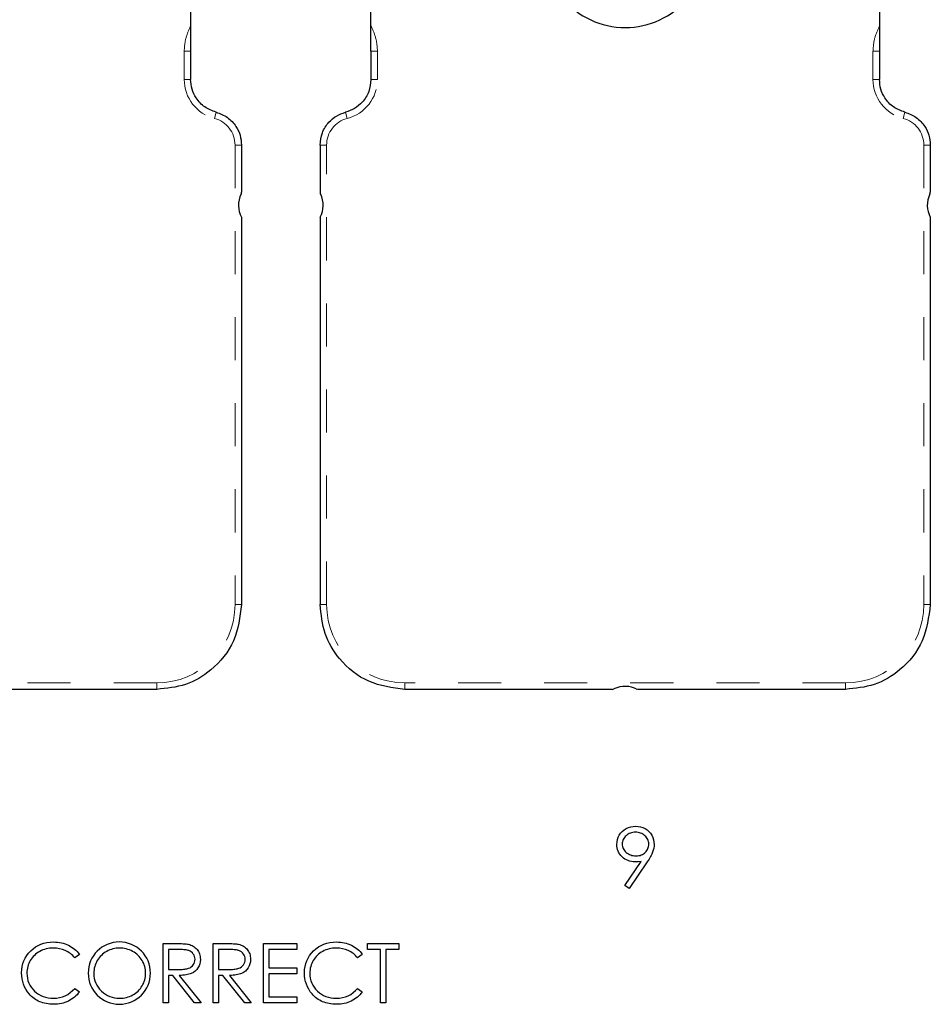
# Model space of a CAD drawing. Header units: inches. Extents: x 1687 to 2505, y -239 to -56.
# Tile 181 of 256: x 1842.85 to 1844.97, y -80.89 to -78.6. Entities that reach past the tile are written whole.
import ezdxf

# ---------------------------------------------------------------- set-up
doc = ezdxf.new("R2010")
doc.units = ezdxf.units.IN
doc.header["$LTSCALE"] = 0.5
doc.header["$MEASUREMENT"] = 0
doc.linetypes.add('HIDDEN', pattern=[0.225, 0.15, -0.075])
doc.layers.add('APP-M-S', color=30, linetype='Continuous')

msp = doc.modelspace()

# ---------------------------------------------------------------- linework, layer by layer
at = {"color": 7, "linetype": 'Continuous'}
for p, q in [((1844.25453, -80.48884), (1844.25884, -80.48528)), ((1844.25884, -80.48528), (1844.26372, -80.48219)), ((1844.26372, -80.48219), (1844.26899, -80.4797)), ((1844.26899, -80.4797), (1844.27446, -80.47791)), ((1844.27446, -80.47791), (1844.28012, -80.47686)), ((1844.28012, -80.47686), (1844.28594, -80.4765)), ((1844.28594, -80.4765), (1844.29166, -80.47686)), ((1844.29166, -80.47686), (1844.29715, -80.47788)), ((1844.29715, -80.47788), (1844.30242, -80.47962)), ((1844.30242, -80.47962), (1844.30747, -80.48205)), ((1844.30747, -80.48205), (1844.31217, -80.48511)), ((1844.31217, -80.48511), (1844.31631, -80.4887)), ((1844.24244, -80.51294), (1844.24349, -80.50747)), ((1844.24349, -80.50747), (1844.24526, -80.50228)), ((1844.24526, -80.50228), (1844.24771, -80.4974)), ((1844.24771, -80.4974), (1844.25083, -80.49287)), ((1844.25083, -80.49287), (1844.25453, -80.48884)), ((1844.25572, -80.50998), (1844.255, -80.51255)), ((1844.25671, -80.5075), (1844.25572, -80.50998)), ((1844.25798, -80.50515), (1844.25671, -80.5075)), ((1844.25953, -80.50289), (1844.25798, -80.50515)), ((1844.26135, -80.50071), (1844.25953, -80.50289)), ((1844.26347, -80.49866), (1844.26135, -80.50071)), ((1844.26579, -80.49679), (1844.26347, -80.49866)), ((1844.26822, -80.49516), (1844.26579, -80.49679)), ((1844.27079, -80.49378), (1844.26822, -80.49516)), ((1844.27347, -80.49265), (1844.27079, -80.49378)), ((1844.27625, -80.49176), (1844.27347, -80.49265)), ((1844.27915, -80.49113), (1844.27625, -80.49176)), ((1844.28216, -80.49077), (1844.27915, -80.49113)), ((1844.28531, -80.49063), (1844.28216, -80.49077)), ((1844.28848, -80.49077), (1844.28531, -80.49063)), ((1844.29152, -80.49113), (1844.28848, -80.49077)), ((1844.29444, -80.49176), (1844.29152, -80.49113)), ((1844.29723, -80.49265), (1844.29444, -80.49176)), ((1844.29991, -80.49378), (1844.29723, -80.49265)), ((1844.30248, -80.49516), (1844.29991, -80.49378)), ((1844.30491, -80.49679), (1844.30248, -80.49516)), ((1844.30722, -80.49866), (1844.30491, -80.49679)), ((1844.30935, -80.50071), (1844.30722, -80.49866)), ((1844.3112, -80.50289), (1844.30935, -80.50071)), ((1844.31274, -80.50515), (1844.3112, -80.50289)), ((1844.31401, -80.5075), (1844.31274, -80.50515)), ((1844.31501, -80.50998), (1844.31401, -80.5075)), ((1844.31573, -80.51255), (1844.31501, -80.50998)), ((1844.31631, -80.4887), (1844.31992, -80.49287)), ((1844.31992, -80.49287), (1844.32301, -80.49759)), ((1844.32301, -80.49759), (1844.32547, -80.50264)), ((1844.32547, -80.50264), (1844.32724, -80.50788)), ((1844.32724, -80.50788), (1844.32829, -80.51327)), ((1844.24208, -80.5187), (1844.24244, -80.51294)), ((1844.24227, -80.52293), (1844.24208, -80.5187)), ((1844.24285, -80.52699), (1844.24227, -80.52293)), ((1844.24382, -80.53088), (1844.24285, -80.52699)), ((1844.24514, -80.53458), (1844.24382, -80.53088)), ((1844.25458, -80.51523), (1844.25445, -80.51801)), ((1844.25445, -80.51801), (1844.25458, -80.5208)), ((1844.255, -80.51255), (1844.25458, -80.51523)), ((1844.25458, -80.5208), (1844.25503, -80.52348)), ((1844.25503, -80.52348), (1844.25577, -80.52605)), ((1844.25577, -80.52605), (1844.25679, -80.52853)), ((1844.25679, -80.52853), (1844.25812, -80.53091)), ((1844.25812, -80.53091), (1844.25975, -80.53317)), ((1844.25975, -80.53317), (1844.26165, -80.53532)), ((1844.31004, -80.53532), (1844.3117, -80.53317)), ((1844.3117, -80.53317), (1844.3131, -80.53091)), ((1844.3131, -80.53091), (1844.31424, -80.52853)), ((1844.31424, -80.52853), (1844.31515, -80.52605)), ((1844.31515, -80.52605), (1844.31578, -80.52348)), ((1844.31614, -80.51523), (1844.31573, -80.51255)), ((1844.31578, -80.52348), (1844.31614, -80.5208)), ((1844.31628, -80.51801), (1844.31614, -80.51523)), ((1844.31614, -80.5208), (1844.31628, -80.51801)), ((1844.32668, -80.53215), (1844.32517, -80.53678)), ((1844.32779, -80.52759), (1844.32668, -80.53215)), ((1844.32842, -80.52318), (1844.32779, -80.52759)), ((1844.32829, -80.51327), (1844.32864, -80.51884)), ((1844.32864, -80.51884), (1844.32842, -80.52318)), ((1844.24688, -80.53814), (1844.24514, -80.53458)), ((1844.24898, -80.5415), (1844.24688, -80.53814)), ((1844.25149, -80.54471), (1844.24898, -80.5415)), ((1844.25436, -80.54774), (1844.25149, -80.54471)), ((1844.25751, -80.5505), (1844.25436, -80.54774)), ((1844.26085, -80.55291), (1844.25751, -80.5505)), ((1844.26433, -80.55492), (1844.26085, -80.55291)), ((1844.26165, -80.53532), (1844.26386, -80.53739)), ((1844.26386, -80.53739), (1844.26626, -80.53927)), ((1844.268, -80.55658), (1844.26433, -80.55492)), ((1844.26626, -80.53927), (1844.2688, -80.5409)), ((1844.2688, -80.5409), (1844.27148, -80.54228)), ((1844.27148, -80.54228), (1844.27424, -80.54338)), ((1844.27424, -80.54338), (1844.27714, -80.54427)), ((1844.27714, -80.54427), (1844.28017, -80.5449)), ((1844.28017, -80.5449), (1844.28332, -80.54526)), ((1844.28332, -80.54526), (1844.28658, -80.5454)), ((1844.28658, -80.5454), (1844.28986, -80.54526)), ((1844.28986, -80.54526), (1844.29295, -80.5449)), ((1844.29295, -80.5449), (1844.29591, -80.54427)), ((1844.29591, -80.54427), (1844.29867, -80.54338)), ((1844.29867, -80.54338), (1844.30129, -80.54228)), ((1844.30129, -80.54228), (1844.30375, -80.5409)), ((1844.30375, -80.5409), (1844.30601, -80.53927)), ((1844.30601, -80.53927), (1844.30814, -80.53739)), ((1844.30814, -80.53739), (1844.31004, -80.53532)), ((1844.31493, -80.55608), (1844.31277, -80.55931)), ((1844.31691, -80.55296), (1844.31493, -80.55608)), ((1844.31871, -80.54998), (1844.31691, -80.55296)), ((1844.32034, -80.54708), (1844.31871, -80.54998)), ((1844.3218, -80.54435), (1844.32034, -80.54708)), ((1844.3231, -80.5417), (1844.3218, -80.54435)), ((1844.32423, -80.53919), (1844.3231, -80.5417)), ((1844.32517, -80.53678), (1844.32423, -80.53919)), ((1844.26046, -80.61449), (1844.29878, -80.55848)), ((1844.27181, -80.55787), (1844.268, -80.55658)), ((1844.31277, -80.55931), (1844.27035, -80.62136)), ((1844.27581, -80.55878), (1844.27181, -80.55787)), ((1844.27995, -80.55934), (1844.27581, -80.55878)), ((1844.28429, -80.55953), (1844.27995, -80.55934)), ((1844.29144, -80.55925), (1844.28429, -80.55953)), ((1844.29878, -80.55848), (1844.29144, -80.55925)), ((1844.27035, -80.62136), (1844.26046, -80.61449)), ((1842.88052, -80.7662), (1842.88598, -80.76134)), ((1842.88598, -80.76134), (1842.89175, -80.75715)), ((1842.89175, -80.75715), (1842.89788, -80.75362)), ((1842.89788, -80.75362), (1842.90434, -80.75069)), ((1842.90434, -80.75069), (1842.91113, -80.74843)), ((1842.91113, -80.74843), (1842.91825, -80.74683)), ((1842.91662, -80.76162), (1842.91276, -80.76273)), ((1842.92051, -80.76077), (1842.91662, -80.76162)), ((1842.91825, -80.74683), (1842.92573, -80.74586)), ((1842.92452, -80.76016), (1842.92051, -80.76077)), ((1842.9286, -80.75977), (1842.92452, -80.76016)), ((1842.92573, -80.74586), (1842.93352, -80.74553)), ((1842.93274, -80.75966), (1842.9286, -80.75977)), ((1842.94025, -80.76002), (1842.93274, -80.75966)), ((1842.93352, -80.74553), (1842.93826, -80.74564)), ((1842.93826, -80.74564), (1842.9429, -80.746)), ((1842.94743, -80.76112), (1842.94025, -80.76002)), ((1842.9429, -80.746), (1842.9474, -80.7466)), ((1842.9474, -80.7466), (1842.95179, -80.74743)), ((1842.9543, -80.76295), (1842.94743, -80.76112)), ((1842.95179, -80.74743), (1842.95607, -80.74848)), ((1842.95607, -80.74848), (1842.96024, -80.74981)), ((1842.96024, -80.74981), (1842.96429, -80.75135)), ((1842.96429, -80.75135), (1842.96821, -80.75312)), ((1842.96821, -80.75312), (1842.97199, -80.75511)), ((1842.97199, -80.75511), (1842.97561, -80.75729)), ((1842.97561, -80.75729), (1842.97906, -80.75966)), ((1842.97906, -80.75966), (1842.98232, -80.7622)), ((1842.98232, -80.7622), (1842.98541, -80.76496)), ((1843.07164, -80.76162), (1843.06794, -80.76275)), ((1843.0754, -80.76077), (1843.07164, -80.76162)), ((1843.07921, -80.76016), (1843.0754, -80.76077)), ((1843.08307, -80.75977), (1843.07921, -80.76016)), ((1843.087, -80.75966), (1843.08307, -80.75977)), ((1843.09096, -80.75977), (1843.08699, -80.75966)), ((1843.09488, -80.76016), (1843.09096, -80.75977)), ((1843.09875, -80.76077), (1843.09488, -80.76016)), ((1843.10259, -80.76162), (1843.09875, -80.76077)), ((1843.10634, -80.76275), (1843.10259, -80.76162)), ((1843.18796, -80.88686), (1843.18796, -80.74906)), ((1843.18797, -80.74906), (1843.21554, -80.74906)), ((1843.21554, -80.74906), (1843.22106, -80.74909)), ((1843.22106, -80.74909), (1843.22614, -80.74917)), ((1843.22614, -80.74917), (1843.23072, -80.74934)), ((1843.23072, -80.74934), (1843.23486, -80.74953)), ((1843.23486, -80.74953), (1843.23853, -80.74981)), ((1843.23853, -80.74981), (1843.24173, -80.75011)), ((1843.24173, -80.75011), (1843.24449, -80.7505)), ((1843.24449, -80.7505), (1843.24676, -80.75094)), ((1843.24676, -80.75094), (1843.24977, -80.75174)), ((1843.24977, -80.75174), (1843.25264, -80.75276)), ((1843.25264, -80.75276), (1843.25537, -80.75397)), ((1843.25537, -80.75397), (1843.25794, -80.75538)), ((1843.25794, -80.75538), (1843.26037, -80.75701)), ((1843.26037, -80.75701), (1843.26266, -80.75883)), ((1843.26266, -80.75883), (1843.26481, -80.76085)), ((1843.26481, -80.76085), (1843.2668, -80.76308)), ((1843.30456, -80.88686), (1843.30456, -80.74906)), ((1843.30457, -80.74906), (1843.33213, -80.74906)), ((1843.33213, -80.74906), (1843.33765, -80.74909)), ((1843.33765, -80.74909), (1843.34273, -80.74917)), ((1843.34273, -80.74917), (1843.34732, -80.74934)), ((1843.34732, -80.74934), (1843.35146, -80.74953)), ((1843.35146, -80.74953), (1843.35513, -80.74981)), ((1843.35513, -80.74981), (1843.35833, -80.75011)), ((1843.35833, -80.75011), (1843.36109, -80.7505)), ((1843.36109, -80.7505), (1843.36335, -80.75094)), ((1843.36335, -80.75094), (1843.36636, -80.75174)), ((1843.36636, -80.75174), (1843.36923, -80.75276)), ((1843.36923, -80.75276), (1843.37196, -80.75397)), ((1843.37196, -80.75397), (1843.37453, -80.75538)), ((1843.37453, -80.75538), (1843.37696, -80.75701)), ((1843.37696, -80.75701), (1843.37925, -80.75883)), ((1843.37925, -80.75883), (1843.38141, -80.76085)), ((1843.38141, -80.76085), (1843.38339, -80.76308)), ((1843.42115, -80.88686), (1843.42115, -80.74906)), ((1843.42116, -80.74906), (1843.49888, -80.74906)), ((1843.49888, -80.74906), (1843.49888, -80.76319)), ((1843.53769, -80.7662), (1843.54316, -80.76134)), ((1843.54316, -80.76134), (1843.54893, -80.75715)), ((1843.54893, -80.75715), (1843.55506, -80.75362)), ((1843.55506, -80.75362), (1843.56152, -80.75069)), ((1843.56152, -80.75069), (1843.56831, -80.74843)), ((1843.56831, -80.74843), (1843.57543, -80.74683)), ((1843.5738, -80.76162), (1843.56994, -80.76273)), ((1843.57769, -80.76077), (1843.5738, -80.76162)), ((1843.57543, -80.74683), (1843.58291, -80.74586)), ((1843.58169, -80.76016), (1843.57769, -80.76077)), ((1843.58578, -80.75977), (1843.58169, -80.76016)), ((1843.58291, -80.74586), (1843.59069, -80.74553)), ((1843.58992, -80.75966), (1843.58578, -80.75977)), ((1843.59743, -80.76002), (1843.58992, -80.75966)), ((1843.59069, -80.74553), (1843.59544, -80.74564)), ((1843.59544, -80.74564), (1843.60008, -80.746)), ((1843.6046, -80.76112), (1843.59743, -80.76002)), ((1843.60008, -80.746), (1843.60458, -80.7466)), ((1843.60458, -80.7466), (1843.60897, -80.74743)), ((1843.61148, -80.76295), (1843.6046, -80.76112)), ((1843.60897, -80.74743), (1843.61324, -80.74848)), ((1843.61324, -80.74848), (1843.61741, -80.74981)), ((1843.61741, -80.74981), (1843.62147, -80.75135)), ((1843.62147, -80.75135), (1843.62539, -80.75312)), ((1843.62539, -80.75312), (1843.62917, -80.75511)), ((1843.62917, -80.75511), (1843.63279, -80.75729)), ((1843.63279, -80.75729), (1843.63624, -80.75966)), ((1843.63624, -80.75966), (1843.6395, -80.7622)), ((1843.6395, -80.7622), (1843.64259, -80.76496)), ((1843.66318, -80.76319), (1843.66318, -80.74906)), ((1843.66318, -80.74906), (1843.73561, -80.74906)), ((1843.73561, -80.74906), (1843.73561, -80.76319)), ((1842.86467, -80.78928), (1842.86763, -80.78307)), ((1842.86763, -80.78307), (1842.87127, -80.77713)), ((1842.87127, -80.77713), (1842.87555, -80.77153)), ((1842.87555, -80.77153), (1842.88052, -80.7662)), ((1842.88391, -80.78221), (1842.88165, -80.78528)), ((1842.88637, -80.77934), (1842.88391, -80.78221)), ((1842.88905, -80.77664), (1842.88637, -80.77934)), ((1842.89192, -80.7741), (1842.88905, -80.77664)), ((1842.89498, -80.77172), (1842.89192, -80.7741)), ((1842.89824, -80.76952), (1842.89498, -80.77172)), ((1842.90172, -80.76747), (1842.89824, -80.76952)), ((1842.90533, -80.76565), (1842.90172, -80.76747)), ((1842.909, -80.76405), (1842.90533, -80.76565)), ((1842.91276, -80.76273), (1842.909, -80.76405)), ((1842.96087, -80.76551), (1842.9543, -80.76295)), ((1842.96402, -80.76706), (1842.96087, -80.76551)), ((1842.96705, -80.76877), (1842.96402, -80.76706)), ((1842.96995, -80.77065), (1842.96705, -80.76877)), ((1842.97277, -80.77269), (1842.96995, -80.77065)), ((1842.97544, -80.77493), (1842.97277, -80.77269)), ((1842.97801, -80.77733), (1842.97544, -80.77493)), ((1842.98047, -80.77989), (1842.97801, -80.77733)), ((1842.98281, -80.78263), (1842.98047, -80.77989)), ((1842.99364, -80.77435), (1842.98281, -80.78263)), ((1842.98541, -80.76496), (1842.98834, -80.76789)), ((1842.98834, -80.76789), (1842.99107, -80.77103)), ((1842.99107, -80.77103), (1842.99364, -80.77435)), ((1843.03946, -80.78243), (1843.03719, -80.78553)), ((1843.04194, -80.77954), (1843.03946, -80.78243)), ((1843.04459, -80.7768), (1843.04194, -80.77954)), ((1843.04743, -80.77424), (1843.04459, -80.7768)), ((1843.05047, -80.77183), (1843.04743, -80.77424)), ((1843.0537, -80.7696), (1843.05047, -80.77183)), ((1843.05712, -80.76756), (1843.0537, -80.7696)), ((1843.06068, -80.76571), (1843.05712, -80.76756)), ((1843.06427, -80.76411), (1843.06068, -80.76571)), ((1843.06794, -80.76275), (1843.06427, -80.76411)), ((1843.11004, -80.76411), (1843.10634, -80.76275)), ((1843.11371, -80.76571), (1843.11004, -80.76411)), ((1843.1173, -80.76756), (1843.11371, -80.76571)), ((1843.12078, -80.7696), (1843.1173, -80.76756)), ((1843.12403, -80.77181), (1843.12078, -80.7696)), ((1843.12712, -80.77418), (1843.12403, -80.77181)), ((1843.13, -80.77672), (1843.12712, -80.77418)), ((1843.13265, -80.77943), (1843.13, -80.77672)), ((1843.13513, -80.7823), (1843.13265, -80.77943)), ((1843.13739, -80.78533), (1843.13513, -80.7823)), ((1843.20033, -80.76319), (1843.20033, -80.80913)), ((1843.22616, -80.76319), (1843.20033, -80.76319)), ((1843.22978, -80.76322), (1843.22616, -80.76319)), ((1843.23315, -80.76333), (1843.22978, -80.76322)), ((1843.23624, -80.76353), (1843.23315, -80.76333)), ((1843.23908, -80.7638), (1843.23624, -80.76353)), ((1843.24162, -80.76413), (1843.23908, -80.7638)), ((1843.24391, -80.76455), (1843.24162, -80.76413)), ((1843.24593, -80.76504), (1843.24391, -80.76455)), ((1843.2477, -80.7656), (1843.24593, -80.76504)), ((1843.25079, -80.76698), (1843.2477, -80.7656)), ((1843.25355, -80.76877), (1843.25079, -80.76698)), ((1843.256, -80.77095), (1843.25355, -80.76877)), ((1843.25816, -80.77355), (1843.256, -80.77095)), ((1843.2599, -80.77639), (1843.25816, -80.77355)), ((1843.26117, -80.7794), (1843.2599, -80.77639)), ((1843.26191, -80.78257), (1843.26117, -80.7794)), ((1843.26216, -80.78588), (1843.26191, -80.78257)), ((1843.2668, -80.76308), (1843.26862, -80.76546)), ((1843.26862, -80.76546), (1843.27019, -80.768)), ((1843.27019, -80.768), (1843.27152, -80.77065)), ((1843.27152, -80.77065), (1843.27259, -80.77344)), ((1843.27259, -80.77344), (1843.27345, -80.77636)), ((1843.27345, -80.77636), (1843.27406, -80.7794)), ((1843.27406, -80.7794), (1843.27442, -80.7826)), ((1843.27442, -80.7826), (1843.27453, -80.78591)), ((1843.31693, -80.76319), (1843.31692, -80.80913)), ((1843.34276, -80.76319), (1843.31692, -80.76319)), ((1843.34638, -80.76322), (1843.34276, -80.76319)), ((1843.34974, -80.76333), (1843.34638, -80.76322)), ((1843.35284, -80.76353), (1843.34974, -80.76333)), ((1843.35568, -80.7638), (1843.35284, -80.76353)), ((1843.35822, -80.76413), (1843.35568, -80.7638)), ((1843.36051, -80.76455), (1843.35822, -80.76413)), ((1843.36252, -80.76504), (1843.36051, -80.76455)), ((1843.36429, -80.7656), (1843.36252, -80.76504)), ((1843.36738, -80.76698), (1843.36429, -80.7656)), ((1843.37014, -80.76877), (1843.36738, -80.76698)), ((1843.3726, -80.77095), (1843.37014, -80.76877)), ((1843.37475, -80.77355), (1843.3726, -80.77095)), ((1843.37649, -80.77639), (1843.37475, -80.77355)), ((1843.37776, -80.7794), (1843.37649, -80.77639)), ((1843.37851, -80.78257), (1843.37776, -80.7794)), ((1843.37876, -80.78588), (1843.37851, -80.78257)), ((1843.38339, -80.76308), (1843.38521, -80.76546)), ((1843.38521, -80.76546), (1843.38679, -80.768)), ((1843.38679, -80.768), (1843.38811, -80.77065)), ((1843.38811, -80.77065), (1843.38919, -80.77344)), ((1843.38919, -80.77344), (1843.39005, -80.77636)), ((1843.39005, -80.77636), (1843.39065, -80.7794)), ((1843.39065, -80.7794), (1843.39101, -80.7826)), ((1843.39101, -80.7826), (1843.39112, -80.78591)), ((1843.49888, -80.76319), (1843.43352, -80.76319)), ((1843.43352, -80.76319), (1843.43352, -80.80559)), ((1843.52185, -80.78928), (1843.5248, -80.78307)), ((1843.5248, -80.78307), (1843.52845, -80.77713)), ((1843.52845, -80.77713), (1843.53273, -80.77153)), ((1843.53273, -80.77153), (1843.53769, -80.7662)), ((1843.54109, -80.78221), (1843.53883, -80.78528)), ((1843.54355, -80.77934), (1843.54109, -80.78221)), ((1843.54622, -80.77664), (1843.54355, -80.77934)), ((1843.54909, -80.7741), (1843.54622, -80.77664)), ((1843.55216, -80.77172), (1843.54909, -80.7741)), ((1843.55542, -80.76952), (1843.55216, -80.77172)), ((1843.55889, -80.76747), (1843.55542, -80.76952)), ((1843.56251, -80.76565), (1843.55889, -80.76747)), ((1843.56618, -80.76405), (1843.56251, -80.76565)), ((1843.56994, -80.76273), (1843.56618, -80.76405)), ((1843.61805, -80.76551), (1843.61148, -80.76295)), ((1843.62119, -80.76706), (1843.61805, -80.76551)), ((1843.62423, -80.76877), (1843.62119, -80.76706)), ((1843.62713, -80.77065), (1843.62423, -80.76877)), ((1843.62994, -80.77269), (1843.62713, -80.77065)), ((1843.63262, -80.77493), (1843.62994, -80.77269)), ((1843.63519, -80.77733), (1843.63262, -80.77493)), ((1843.63765, -80.77989), (1843.63519, -80.77733)), ((1843.63999, -80.78263), (1843.63765, -80.77989)), ((1843.65082, -80.77435), (1843.63999, -80.78263)), ((1843.64259, -80.76496), (1843.64551, -80.76789)), ((1843.64551, -80.76789), (1843.64825, -80.77103)), ((1843.64825, -80.77103), (1843.65081, -80.77435)), ((1843.69321, -80.76319), (1843.66318, -80.76319)), ((1843.69321, -80.88686), (1843.69321, -80.76319)), ((1843.73561, -80.76319), (1843.70558, -80.76319)), ((1843.70558, -80.76319), (1843.70558, -80.88686)), ((1842.8597, -80.80973), (1842.8607, -80.80261)), ((1842.8607, -80.80261), (1842.86235, -80.79579)), ((1842.86235, -80.79579), (1842.86467, -80.78928)), ((1842.87284, -80.80623), (1842.87224, -80.81006)), ((1842.8737, -80.80247), (1842.87284, -80.80623)), ((1842.8748, -80.7988), (1842.8737, -80.80247)), ((1842.87616, -80.79527), (1842.8748, -80.7988)), ((1842.87773, -80.79182), (1842.87616, -80.79527)), ((1842.87958, -80.78848), (1842.87773, -80.79182)), ((1842.88165, -80.78528), (1842.87958, -80.78848)), ((1843.0283, -80.80664), (1843.0277, -80.81051)), ((1843.02919, -80.80289), (1843.0283, -80.80664)), ((1843.03029, -80.79922), (1843.02919, -80.80289)), ((1843.03164, -80.79563), (1843.03029, -80.79922)), ((1843.03327, -80.79215), (1843.03164, -80.79563)), ((1843.03512, -80.78878), (1843.03327, -80.79215)), ((1843.03719, -80.78553), (1843.03512, -80.78878)), ((1843.13946, -80.78853), (1843.13739, -80.78533)), ((1843.14131, -80.79187), (1843.13946, -80.78853)), ((1843.14291, -80.7953), (1843.14131, -80.79187)), ((1843.14427, -80.7988), (1843.14291, -80.7953)), ((1843.14537, -80.80242), (1843.14427, -80.7988)), ((1843.14623, -80.80614), (1843.14537, -80.80242)), ((1843.14683, -80.80995), (1843.14623, -80.80614)), ((1843.2409, -80.80833), (1843.24325, -80.80788)), ((1843.24325, -80.80788), (1843.24538, -80.80736)), ((1843.24538, -80.80736), (1843.24725, -80.80675)), ((1843.24725, -80.80675), (1843.25057, -80.80526)), ((1843.25057, -80.80526), (1843.25352, -80.80341)), ((1843.25352, -80.80341), (1843.25606, -80.80115)), ((1843.25606, -80.80115), (1843.25821, -80.79853)), ((1843.25821, -80.79853), (1843.25995, -80.7956)), ((1843.25995, -80.7956), (1843.26117, -80.79254)), ((1843.26117, -80.79254), (1843.26191, -80.78928)), ((1843.26191, -80.78928), (1843.26216, -80.78588)), ((1843.26909, -80.80581), (1843.26608, -80.80984)), ((1843.27146, -80.80134), (1843.26909, -80.80581)), ((1843.27317, -80.79654), (1843.27146, -80.80134)), ((1843.27419, -80.7914), (1843.27317, -80.79654)), ((1843.27453, -80.78591), (1843.27419, -80.7914)), ((1843.3575, -80.80833), (1843.35985, -80.80788)), ((1843.35985, -80.80788), (1843.36197, -80.80736)), ((1843.36197, -80.80736), (1843.36385, -80.80675)), ((1843.36385, -80.80675), (1843.36716, -80.80526)), ((1843.36716, -80.80526), (1843.37012, -80.80341)), ((1843.37012, -80.80341), (1843.37266, -80.80115)), ((1843.37266, -80.80115), (1843.37481, -80.79853)), ((1843.37481, -80.79853), (1843.37655, -80.7956)), ((1843.37655, -80.7956), (1843.37776, -80.79254)), ((1843.37776, -80.79254), (1843.37851, -80.78928)), ((1843.37851, -80.78928), (1843.37876, -80.78588)), ((1843.38568, -80.80581), (1843.38268, -80.80984)), ((1843.38806, -80.80134), (1843.38568, -80.80581)), ((1843.38977, -80.79654), (1843.38806, -80.80134)), ((1843.39079, -80.7914), (1843.38977, -80.79654)), ((1843.39112, -80.78591), (1843.39079, -80.7914)), ((1843.43352, -80.80559), (1843.49888, -80.80559)), ((1843.49888, -80.80559), (1843.49888, -80.81973)), ((1843.51688, -80.80973), (1843.51788, -80.80261)), ((1843.51788, -80.80261), (1843.51953, -80.79579)), ((1843.51953, -80.79579), (1843.52185, -80.78928)), ((1843.53002, -80.80623), (1843.52941, -80.81006)), ((1843.53088, -80.80247), (1843.53002, -80.80623)), ((1843.53198, -80.7988), (1843.53088, -80.80247)), ((1843.53333, -80.79527), (1843.53198, -80.7988)), ((1843.53491, -80.79182), (1843.53333, -80.79527)), ((1843.53676, -80.78848), (1843.53491, -80.79182)), ((1843.53883, -80.78528), (1843.53676, -80.78848)), ((1842.85937, -80.81716), (1842.8597, -80.80973)), ((1842.85965, -80.82423), (1842.85937, -80.81716)), ((1842.86048, -80.83102), (1842.85965, -80.82423)), ((1842.87185, -80.81404), (1842.87174, -80.8181)), ((1842.87174, -80.8181), (1842.87202, -80.8242)), ((1842.87224, -80.81006), (1842.87185, -80.81404)), ((1842.87202, -80.8242), (1842.87284, -80.83002)), ((1842.87284, -80.83002), (1842.8742, -80.8356)), ((1843.02731, -80.81445), (1843.0272, -80.81851)), ((1843.0272, -80.81851), (1843.02748, -80.82447)), ((1843.0277, -80.81051), (1843.02731, -80.81445)), ((1843.02748, -80.82447), (1843.0283, -80.83019)), ((1843.0283, -80.83019), (1843.02966, -80.83565)), ((1843.14537, -80.83344), (1843.14623, -80.82969)), ((1843.14623, -80.82969), (1843.14683, -80.82585)), ((1843.14722, -80.81387), (1843.14683, -80.80995)), ((1843.14683, -80.82585), (1843.14722, -80.82191)), ((1843.14733, -80.81788), (1843.14722, -80.81387)), ((1843.14722, -80.82191), (1843.14733, -80.81788)), ((1843.20033, -80.80913), (1843.22556, -80.80932)), ((1843.21038, -80.82326), (1843.20033, -80.82326)), ((1843.20033, -80.82326), (1843.20033, -80.88686)), ((1843.261, -80.88686), (1843.21038, -80.82326)), ((1843.22556, -80.80932), (1843.22909, -80.80929)), ((1843.23, -80.82318), (1843.22567, -80.82326)), ((1843.22567, -80.82326), (1843.27629, -80.88686)), ((1843.22909, -80.80929), (1843.2324, -80.80915)), ((1843.23409, -80.82296), (1843.23, -80.82318)), ((1843.2324, -80.80915), (1843.23547, -80.80896)), ((1843.23792, -80.8226), (1843.23409, -80.82296)), ((1843.23547, -80.80896), (1843.23831, -80.80868)), ((1843.24154, -80.8221), (1843.23792, -80.8226)), ((1843.23831, -80.80868), (1843.2409, -80.80833)), ((1843.24491, -80.82146), (1843.24154, -80.8221)), ((1843.24803, -80.82072), (1843.24491, -80.82146)), ((1843.2509, -80.81981), (1843.24803, -80.82072)), ((1843.25355, -80.81879), (1843.2509, -80.81981)), ((1843.25829, -80.81633), (1843.25355, -80.81879)), ((1843.26249, -80.81335), (1843.25829, -80.81633)), ((1843.26608, -80.80984), (1843.26249, -80.81335)), ((1843.31692, -80.80913), (1843.34215, -80.80932)), ((1843.32697, -80.82326), (1843.31692, -80.82326)), ((1843.31692, -80.82326), (1843.31692, -80.88686)), ((1843.3776, -80.88686), (1843.32697, -80.82326)), ((1843.34215, -80.80932), (1843.34569, -80.80929)), ((1843.3466, -80.82318), (1843.34226, -80.82326)), ((1843.34226, -80.82326), (1843.39289, -80.88686)), ((1843.34569, -80.80929), (1843.349, -80.80915)), ((1843.35068, -80.82296), (1843.3466, -80.82318)), ((1843.349, -80.80915), (1843.35206, -80.80896)), ((1843.35452, -80.8226), (1843.35068, -80.82296)), ((1843.35206, -80.80896), (1843.35491, -80.80868)), ((1843.35814, -80.8221), (1843.35452, -80.8226)), ((1843.35491, -80.80868), (1843.3575, -80.80833)), ((1843.3615, -80.82146), (1843.35814, -80.8221)), ((1843.36462, -80.82072), (1843.3615, -80.82146)), ((1843.36749, -80.81981), (1843.36462, -80.82072)), ((1843.37014, -80.81879), (1843.36749, -80.81981)), ((1843.37489, -80.81633), (1843.37014, -80.81879)), ((1843.37909, -80.81335), (1843.37489, -80.81633)), ((1843.38268, -80.80984), (1843.37909, -80.81335)), ((1843.49888, -80.81973), (1843.43352, -80.81973)), ((1843.43352, -80.81973), (1843.43352, -80.87272)), ((1843.51655, -80.81716), (1843.51688, -80.80973)), ((1843.51683, -80.82423), (1843.51655, -80.81716)), ((1843.51765, -80.83102), (1843.51683, -80.82423)), ((1843.52903, -80.81404), (1843.52892, -80.8181)), ((1843.52892, -80.8181), (1843.52919, -80.8242)), ((1843.52941, -80.81006), (1843.52903, -80.81404)), ((1843.52919, -80.8242), (1843.53002, -80.83002)), ((1843.53002, -80.83002), (1843.53137, -80.8356)), ((1842.86183, -80.83756), (1842.86048, -80.83102)), ((1842.86373, -80.84382), (1842.86183, -80.83756)), ((1842.86619, -80.84984), (1842.86373, -80.84382)), ((1842.8692, -80.85558), (1842.86619, -80.84984)), ((1842.8742, -80.8356), (1842.87613, -80.8409)), ((1842.87613, -80.8409), (1842.87859, -80.84598)), ((1842.87859, -80.84598), (1842.88162, -80.85078)), ((1842.88162, -80.85078), (1842.88518, -80.85533)), ((1842.97771, -80.85867), (1842.98281, -80.85329)), ((1842.98281, -80.85329), (1842.99364, -80.86149)), ((1843.02966, -80.83565), (1843.03159, -80.8409)), ((1843.03159, -80.8409), (1843.03405, -80.84592)), ((1843.03405, -80.84592), (1843.03706, -80.8507)), ((1843.03706, -80.8507), (1843.04062, -80.85522)), ((1843.13516, -80.85387), (1843.13739, -80.85081)), ((1843.13739, -80.85081), (1843.13946, -80.84755)), ((1843.13946, -80.84755), (1843.14131, -80.84415)), ((1843.14131, -80.84415), (1843.14291, -80.84068)), ((1843.14291, -80.84068), (1843.14427, -80.83712)), ((1843.14427, -80.83712), (1843.14537, -80.83344)), ((1843.51901, -80.83756), (1843.51765, -80.83102)), ((1843.52091, -80.84382), (1843.51901, -80.83756)), ((1843.52337, -80.84984), (1843.52091, -80.84382)), ((1843.52638, -80.85558), (1843.52337, -80.84984)), ((1843.53137, -80.8356), (1843.53331, -80.8409)), ((1843.53331, -80.8409), (1843.53576, -80.84598)), ((1843.53576, -80.84598), (1843.5388, -80.85078)), ((1843.5388, -80.85078), (1843.54236, -80.85533)), ((1843.63489, -80.85867), (1843.63999, -80.85329)), ((1843.63999, -80.85329), (1843.65081, -80.86149)), ((1842.87276, -80.86108), (1842.8692, -80.85558)), ((1842.87685, -80.86629), (1842.87276, -80.86108)), ((1842.8795, -80.86922), (1842.87685, -80.86629)), ((1842.88228, -80.87195), (1842.8795, -80.86922)), ((1842.88518, -80.87449), (1842.88228, -80.87195)), ((1842.88518, -80.85533), (1842.8893, -80.85961)), ((1842.88819, -80.87684), (1842.88518, -80.87449)), ((1842.8893, -80.85961), (1842.89382, -80.8635)), ((1842.89382, -80.8635), (1842.89865, -80.8669)), ((1842.89865, -80.8669), (1842.90376, -80.86974)), ((1842.90376, -80.86974), (1842.90914, -80.87209)), ((1842.90914, -80.87209), (1842.91483, -80.87391)), ((1842.91483, -80.87391), (1842.92079, -80.87521)), ((1842.92079, -80.87521), (1842.92706, -80.87601)), ((1842.92706, -80.87601), (1842.9336, -80.87626)), ((1842.9336, -80.87626), (1842.9408, -80.8759)), ((1842.9408, -80.8759), (1842.9477, -80.87482)), ((1842.9477, -80.87482), (1842.9543, -80.87303)), ((1842.9543, -80.87303), (1842.96062, -80.87052)), ((1842.96062, -80.87052), (1842.96661, -80.86729)), ((1842.96661, -80.86729), (1842.97233, -80.86334)), ((1842.97233, -80.86334), (1842.97771, -80.85867)), ((1842.97881, -80.87631), (1842.97536, -80.87869)), ((1842.9821, -80.87372), (1842.97881, -80.87631)), ((1842.98522, -80.87096), (1842.9821, -80.87372)), ((1842.98817, -80.868), (1842.98522, -80.87096)), ((1842.99099, -80.86483), (1842.98817, -80.868)), ((1842.99364, -80.86149), (1842.99099, -80.86483)), ((1843.04062, -80.85522), (1843.04473, -80.85953)), ((1843.04473, -80.85953), (1843.04923, -80.86345)), ((1843.04923, -80.86345), (1843.05395, -80.86684)), ((1843.05395, -80.86684), (1843.05889, -80.86972)), ((1843.05889, -80.86972), (1843.06405, -80.87206)), ((1843.06405, -80.87206), (1843.06946, -80.87391)), ((1843.06946, -80.87391), (1843.07506, -80.87521)), ((1843.07506, -80.87521), (1843.08092, -80.87601)), ((1843.08092, -80.87601), (1843.08699, -80.87626)), ((1843.08699, -80.87626), (1843.09107, -80.87615)), ((1843.09107, -80.87615), (1843.09508, -80.87579)), ((1843.09508, -80.87579), (1843.09902, -80.87518)), ((1843.09902, -80.87518), (1843.10289, -80.87432)), ((1843.10289, -80.87432), (1843.10667, -80.87325)), ((1843.10667, -80.87325), (1843.11037, -80.87195)), ((1843.11037, -80.87195), (1843.11399, -80.87038)), ((1843.11399, -80.87038), (1843.11755, -80.86858)), ((1843.11755, -80.86858), (1843.12097, -80.86657)), ((1843.12097, -80.86657), (1843.1242, -80.86439)), ((1843.1242, -80.86439), (1843.12721, -80.86201)), ((1843.12721, -80.86201), (1843.13005, -80.85947)), ((1843.13005, -80.85947), (1843.1327, -80.85677)), ((1843.1327, -80.85677), (1843.13516, -80.85387)), ((1843.43352, -80.87272), (1843.49888, -80.87272)), ((1843.49888, -80.87272), (1843.49888, -80.88686)), ((1843.52994, -80.86108), (1843.52638, -80.85558)), ((1843.53402, -80.86629), (1843.52994, -80.86108)), ((1843.53667, -80.86922), (1843.53402, -80.86629)), ((1843.53946, -80.87195), (1843.53667, -80.86922)), ((1843.54236, -80.87449), (1843.53946, -80.87195)), ((1843.54236, -80.85533), (1843.54647, -80.85961)), ((1843.54537, -80.87684), (1843.54236, -80.87449)), ((1843.54647, -80.85961), (1843.551, -80.8635)), ((1843.551, -80.8635), (1843.55583, -80.8669)), ((1843.55583, -80.8669), (1843.56094, -80.86974)), ((1843.56094, -80.86974), (1843.56632, -80.87209)), ((1843.56632, -80.87209), (1843.57201, -80.87391)), ((1843.57201, -80.87391), (1843.57797, -80.87521)), ((1843.57797, -80.87521), (1843.58423, -80.87601)), ((1843.58423, -80.87601), (1843.59078, -80.87626)), ((1843.59078, -80.87626), (1843.59798, -80.8759)), ((1843.59798, -80.8759), (1843.60488, -80.87482)), ((1843.60488, -80.87482), (1843.61148, -80.87303)), ((1843.61148, -80.87303), (1843.6178, -80.87052)), ((1843.6178, -80.87052), (1843.62379, -80.86729)), ((1843.62379, -80.86729), (1843.6295, -80.86334)), ((1843.6295, -80.86334), (1843.63489, -80.85867)), ((1843.63599, -80.87631), (1843.63254, -80.87869)), ((1843.63927, -80.87372), (1843.63599, -80.87631)), ((1843.64239, -80.87096), (1843.63927, -80.87372)), ((1843.64535, -80.868), (1843.64239, -80.87096)), ((1843.64816, -80.86483), (1843.64535, -80.868)), ((1843.65081, -80.86149), (1843.64816, -80.86483)), ((1842.89134, -80.87899), (1842.88819, -80.87684)), ((1842.89459, -80.88098), (1842.89134, -80.87899)), ((1842.89796, -80.88277), (1842.89459, -80.88098)), ((1842.90147, -80.88437), (1842.89796, -80.88277)), ((1842.90508, -80.88578), (1842.90147, -80.88437)), ((1842.90881, -80.88699), (1842.90508, -80.88578)), ((1842.91265, -80.88804), (1842.90881, -80.88699)), ((1842.91662, -80.88887), (1842.91265, -80.88804)), ((1842.92071, -80.88953), (1842.91662, -80.88887)), ((1842.9249, -80.89), (1842.92071, -80.88953)), ((1842.92924, -80.89031), (1842.9249, -80.89)), ((1842.93368, -80.89039), (1842.92924, -80.89031)), ((1842.93837, -80.89028), (1842.93368, -80.89039)), ((1842.94293, -80.88992), (1842.93837, -80.89028)), ((1842.9474, -80.88934), (1842.94293, -80.88992)), ((1842.95173, -80.88851), (1842.9474, -80.88934)), ((1842.95598, -80.88744), (1842.95173, -80.88851)), ((1842.9601, -80.88614), (1842.95598, -80.88744)), ((1842.9641, -80.88462), (1842.9601, -80.88614)), ((1842.96799, -80.88285), (1842.9641, -80.88462)), ((1842.97175, -80.88087), (1842.96799, -80.88285)), ((1842.97536, -80.87869), (1842.97175, -80.88087)), ((1843.20033, -80.88686), (1843.18796, -80.88686)), ((1843.27629, -80.88686), (1843.261, -80.88686)), ((1843.31692, -80.88686), (1843.30456, -80.88686)), ((1843.39289, -80.88686), (1843.3776, -80.88686)), ((1843.49888, -80.88686), (1843.42115, -80.88686)), ((1843.54852, -80.87899), (1843.54537, -80.87684)), ((1843.55177, -80.88098), (1843.54852, -80.87899)), ((1843.55514, -80.88277), (1843.55177, -80.88098)), ((1843.55865, -80.88437), (1843.55514, -80.88277)), ((1843.56226, -80.88578), (1843.55865, -80.88437)), ((1843.56599, -80.88699), (1843.56226, -80.88578)), ((1843.56982, -80.88804), (1843.56599, -80.88699)), ((1843.5738, -80.88887), (1843.56982, -80.88804)), ((1843.57789, -80.88953), (1843.5738, -80.88887)), ((1843.58208, -80.89), (1843.57789, -80.88953)), ((1843.58641, -80.89031), (1843.58208, -80.89)), ((1843.59086, -80.89039), (1843.58641, -80.89031)), ((1843.59555, -80.89028), (1843.59086, -80.89039)), ((1843.60011, -80.88992), (1843.59555, -80.89028)), ((1843.60458, -80.88934), (1843.60011, -80.88992)), ((1843.60891, -80.88851), (1843.60458, -80.88934)), ((1843.61316, -80.88744), (1843.60891, -80.88851)), ((1843.61727, -80.88614), (1843.61316, -80.88744)), ((1843.62128, -80.88462), (1843.61727, -80.88614)), ((1843.62517, -80.88285), (1843.62128, -80.88462)), ((1843.62892, -80.88087), (1843.62517, -80.88285)), ((1843.63254, -80.87869), (1843.62892, -80.88087)), ((1843.70558, -80.88686), (1843.69321, -80.88686))]:
    msp.add_line(p, q, dxfattribs=at)
msp.add_arc((1843.08638, -80.81784), 0.07231, 90.00133, 89.99867, dxfattribs=at)
at = {"layer": 'APP-M-S', "linetype": 'Continuous', "lineweight": 25}
for p, q in [((1843.67096, -78.6758), (1843.67096, -76.61486)), ((1843.25206, -76.95541), (1843.25206, -78.74124)), ((1844.85206, -76.95541), (1844.85206, -78.74124)), ((1843.67096, -78.6758), (1843.67096, -78.74124)), ((1843.37017, -78.89372), (1843.37017, -79.00305)), ((1843.55285, -78.89372), (1843.55285, -79.00305)), ((1844.97017, -78.89372), (1844.97017, -79.00305)), ((1843.37017, -79.06169), (1843.37017, -79.96172)), ((1843.55285, -79.06169), (1843.55285, -79.96172)), ((1844.97017, -79.06169), (1844.97017, -79.96172)), ((1843.17332, -80.15857), (1842.68964, -80.15857)), ((1844.231, -80.15857), (1843.7497, -80.15857)), ((1844.77332, -80.15857), (1844.28964, -80.15857))]:
    msp.add_line(p, q, dxfattribs=at)
at = {"layer": 'APP-M-S', "linetype": 'HIDDEN', "lineweight": 18}
for p, q in [((1843.25206, -78.6758), (1843.23706, -78.6758)), ((1843.23706, -78.6758), (1843.23706, -78.74124)), ((1843.68596, -78.6758), (1843.67096, -78.6758)), ((1843.68596, -78.74124), (1843.68596, -78.6758)), ((1844.85206, -78.6758), (1844.83706, -78.6758)), ((1844.83706, -78.6758), (1844.83706, -78.74124)), ((1843.23706, -78.74124), (1843.25206, -78.74124)), ((1843.67096, -78.74124), (1843.68596, -78.74124)), ((1844.83706, -78.74124), (1844.85206, -78.74124)), ((1843.30737, -78.83201), (1843.31112, -78.81748)), ((1843.61191, -78.81748), (1843.61566, -78.83201)), ((1844.90737, -78.83201), (1844.91112, -78.81748)), ((1843.35517, -78.89372), (1843.37017, -78.89372)), ((1843.35517, -78.89372), (1843.35517, -79.96172)), ((1843.55285, -78.89372), (1843.56785, -78.89372)), ((1843.56785, -79.96172), (1843.56785, -78.89372)), ((1844.95517, -78.89372), (1844.97017, -78.89372)), ((1844.95517, -78.89372), (1844.95517, -79.96172)), ((1843.35517, -79.96172), (1843.37017, -79.96172)), ((1843.55285, -79.96172), (1843.56785, -79.96172)), ((1844.95517, -79.96172), (1844.97017, -79.96172)), ((1843.17332, -80.14357), (1842.1497, -80.14357)), ((1843.17332, -80.14357), (1843.17332, -80.15857)), ((1843.7497, -80.15857), (1843.7497, -80.14357)), ((1844.77332, -80.14357), (1843.7497, -80.14357)), ((1844.77332, -80.14357), (1844.77332, -80.15857))]:
    msp.add_line(p, q, dxfattribs=at)
at = {"layer": 'APP-M-S', "linetype": 'Continuous', "lineweight": 25}
for centre, radius, start, end in [((1844.26151, -78.43182), 0.18898, 219.89839, 320.10099), ((1843.42317, -79.03357), 0.06, 154.15807, 207.95289), ((1843.36017, -79.00305), 0.01, 334.15807, 0), ((1843.56285, -79.00305), 0.01, 180, 205.84193), ((1843.49985, -79.03357), 0.06, 332.04711, 25.84193), ((1845.02317, -79.03357), 0.06, 154.15807, 207.95289), ((1844.96017, -79.00305), 0.01, 334.15807, 0), ((1844.231, -80.14857), 0.01, 270, 295.84193), ((1844.26151, -80.21157), 0.06, 62.04711, 115.84193)]:
    msp.add_arc(centre, radius, start, end, dxfattribs=at)
at = {"layer": 'APP-M-S', "linetype": 'HIDDEN', "lineweight": 18}
for centre, radius, start, end in [((1843.3308, -78.74124), 0.09374, 180, 255.52249), ((1843.59222, -78.74124), 0.09374, 284.47751, 0), ((1844.9308, -78.74124), 0.09374, 180, 255.52249), ((1843.29143, -78.89372), 0.06374, 0, 75.52249), ((1843.63159, -78.89372), 0.06374, 104.47751, 180), ((1844.89143, -78.89372), 0.06374, 0, 75.52249), ((1843.17332, -79.96172), 0.18185, 270, 0), ((1843.7497, -79.96172), 0.18185, 180, 270), ((1844.77332, -79.96172), 0.18185, 270, 0)]:
    msp.add_arc(centre, radius, start, end, dxfattribs=at)
for points, knots in [([(1843.23706, -78.6758), (1843.23774, -78.66592), (1843.23914, -78.64546), (1843.24766, -78.6268), (1843.25206, -78.61716)], [0, 0, 0, 0, 0.48345881, 1, 1, 1, 1]), ([(1843.68596, -78.6758), (1843.68529, -78.66595), (1843.68391, -78.64549), (1843.67538, -78.62683), (1843.67096, -78.61716)], [0, 0, 0, 0, 0.4818394, 1, 1, 1, 1]), ([(1844.83706, -78.6758), (1844.83774, -78.66592), (1844.83914, -78.64546), (1844.84766, -78.6268), (1844.85206, -78.61716)], [0, 0, 0, 0, 0.48345881, 1, 1, 1, 1])]:
    msp.add_open_spline(points, degree=3, knots=knots, dxfattribs=at)
at = {"layer": 'APP-M-S', "linetype": 'Continuous', "lineweight": 25}
for points, knots in [([(1843.31112, -78.81748), (1843.30199, -78.81405), (1843.28374, -78.8072), (1843.265, -78.78678), (1843.25399, -78.7641), (1843.25271, -78.74886), (1843.25206, -78.74124)], [0, 0, 0, 0, 0.279732, 0.5594638, 0.7797319, 1, 1, 1, 1]), ([(1843.67096, -78.74124), (1843.66992, -78.75094), (1843.66785, -78.77033), (1843.65276, -78.79357), (1843.63356, -78.80991), (1843.61912, -78.81496), (1843.61191, -78.81748)], [0, 0, 0, 0, 0.279732, 0.5594638, 0.7797319, 1, 1, 1, 1]), ([(1844.91112, -78.81748), (1844.90199, -78.81405), (1844.88374, -78.8072), (1844.865, -78.78678), (1844.85399, -78.7641), (1844.85271, -78.74886), (1844.85206, -78.74124)], [0, 0, 0, 0, 0.279732, 0.5594638, 0.7797319, 1, 1, 1, 1]), ([(1843.31112, -78.81748), (1843.32025, -78.82091), (1843.3385, -78.82777), (1843.35724, -78.84819), (1843.36825, -78.87087), (1843.36953, -78.8861), (1843.37017, -78.89372)], [0, 0, 0, 0, 0.279732, 0.5594638, 0.7797319, 1, 1, 1, 1]), ([(1843.55285, -78.89372), (1843.55389, -78.88403), (1843.55597, -78.86464), (1843.57105, -78.84139), (1843.59026, -78.82506), (1843.60469, -78.82001), (1843.61191, -78.81748)], [0, 0, 0, 0, 0.27973196, 0.5594638, 0.77973194, 1, 1, 1, 1]), ([(1844.91112, -78.81748), (1844.92025, -78.82091), (1844.9385, -78.82777), (1844.95724, -78.84819), (1844.96825, -78.87087), (1844.96953, -78.8861), (1844.97017, -78.89372)], [0, 0, 0, 0, 0.279732, 0.5594638, 0.7797319, 1, 1, 1, 1]), ([(1843.37017, -79.96172), (1843.36646, -79.9906), (1843.35904, -80.04837), (1843.30632, -80.11307), (1843.24143, -80.15169), (1843.19603, -80.15627), (1843.17332, -80.15857)], [0, 0, 0, 0, 0.279619, 0.5592379, 0.779619, 1, 1, 1, 1]), ([(1843.7497, -80.15857), (1843.72082, -80.15485), (1843.66305, -80.14743), (1843.59835, -80.09471), (1843.55973, -80.02982), (1843.55514, -79.98442), (1843.55285, -79.96172)], [0, 0, 0, 0, 0.279619, 0.5592379, 0.779619, 1, 1, 1, 1]), ([(1844.97017, -79.96172), (1844.96646, -79.9906), (1844.95904, -80.04837), (1844.90632, -80.11307), (1844.84143, -80.15169), (1844.79603, -80.15627), (1844.77332, -80.15857)], [0, 0, 0, 0, 0.279619, 0.5592379, 0.779619, 1, 1, 1, 1])]:
    msp.add_open_spline(points, degree=3, knots=knots, dxfattribs=at)

doc.saveas('drawing.dxf')
